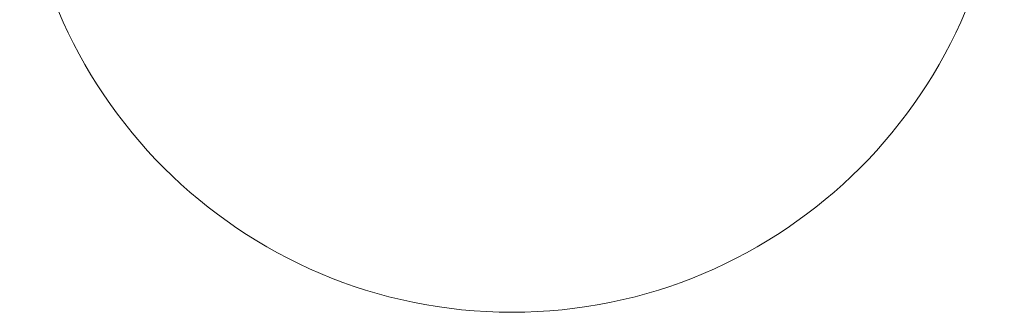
# Model space of a CAD drawing. Header units: centimetres. Extents: x -9388 to 91680, y -1419244 to 50347.
# Tile 73 of 183: x 30334 to 30584, y -701797 to -701723. Entities that reach past the tile are written whole.
import ezdxf
from ezdxf.enums import TextEntityAlignment as Align

# ---------------------------------------------------------------- set-up
doc = ezdxf.new("R2010")
doc.units = ezdxf.units.CM
doc.layers.add('Osie', color=7, linetype='Continuous')
for name, color, linetype, lineweight in [('Osie_Nr_pióra__1', 7, 'Continuous', 13), ('Osie_Nr_pióra__7', 7, 'Continuous', 13), ('Q_podkład', 8, 'Continuous', 9)]:
    doc.layers.add(name, color=color, linetype=linetype, lineweight=lineweight)
doc.styles.add('GENERATED_STYLE_3', font='calibri.ttf')

# ---------------------------------------------------------------- blocks, each defined once
blk = doc.blocks.new('Standardowy znacznik siatki_2')
at = {"layer": 'Osie_Nr_pióra__7', "linetype": 'Continuous'}
blk.add_circle((-125, 0), 125, dxfattribs=at)
at = {"layer": 'Osie_Nr_pióra__1', "style": 'GENERATED_STYLE_3'}
for tag, p in [('AC_MarkerText_1_0', (-125, 5.72)), ('AC_MarkerText_1_1', (19115.82, 5.72))]:
    blk.add_attdef(tag, text='', height=100, rotation=360, dxfattribs=at).set_placement(p, align=Align.MIDDLE_CENTER)
blk = doc.blocks.new('PAB.01_RZUT PRZYZIEMIA')
at = {"layer": 'Osie', "color": 8, "linetype": 'Continuous', "zscale": 1000, "rotation": 359.999997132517}
blk.add_blockref('Standardowy znacznik siatki_2', (30584.3, -701672.28), dxfattribs=at)

msp = doc.modelspace()

# ---------------------------------------------------------------- block references
at = {"layer": 'Q_podkład'}
msp.add_blockref('PAB.01_RZUT PRZYZIEMIA', (0, 0), dxfattribs=at)

doc.saveas('drawing.dxf')
